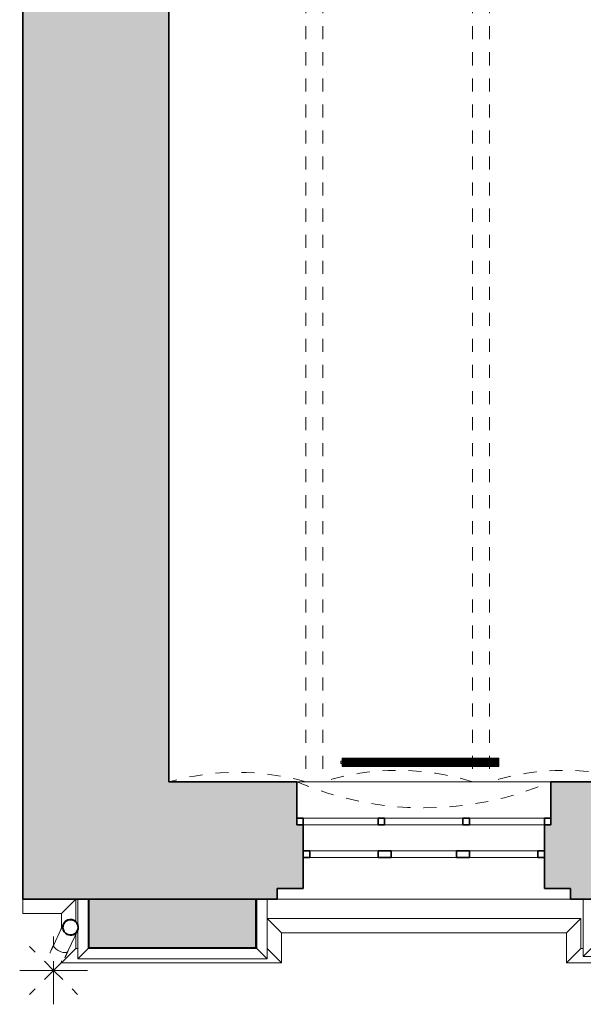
# Model space of a CAD drawing. Header units: metres. Extents: x -0.3 to 46.9, y -0.4 to 27.9.
# Tile 1 of 26: x -0.3 to 4.1, y -0.4 to 7.2. Entities that reach past the tile are written whole.
import ezdxf

# ---------------------------------------------------------------- set-up
doc = ezdxf.new("R2010")
doc.units = ezdxf.units.M
doc.linetypes.add('AV - Cerch_ 1 tecka 4mm', pattern=[0.006, 0.004, -0.001, 0, -0.001])
doc.linetypes.add('AV - Tecka 1mm', pattern=[0.001, 0, -0.001])
for name, color, linetype, lineweight in [('AV-SRAFY', 7, 'Continuous', 35), ('AV-STAVBA', 7, 'Continuous', 18), ('AV-VYBAVENI', 7, 'Continuous', 18)]:
    doc.layers.add(name, color=color, linetype=linetype, lineweight=lineweight)

# ---------------------------------------------------------------- blocks, each defined once
blk = doc.blocks.new('WI_3-3_dvojité_vnější půlkruhové nadpraží - 1850x2900-1560097-1NP')
at = {"layer": 'AV-STAVBA', "color": 254, "linetype": 'AV - Cerch_ 1 tecka 4mm', "lineweight": 13, "true_color": 0xcccccc}
for p, q in [((0.975, 0.45), (-0.975, 0.45)), ((-0.975, 0.45), (0.975, 0.45)), ((0.925, 0.45), (-0.925, 0.45)), ((0.975, -0.45), (-0.975, -0.45)), ((0.925, -0.45), (-0.925, -0.45)), ((-0.925, -0.45), (0.925, -0.45))]:
    blk.add_line(p, q, dxfattribs=at)
at = {"layer": 'AV-STAVBA', "color": 254, "lineweight": 35, "true_color": 0xcccccc}
for p, q in [((-0.925, 0.17), (-0.975, 0.17)), ((-0.925, 0.12), (-0.925, 0.17)), ((-0.3, 0.17), (-0.35, 0.17)), ((-0.35, 0.17), (-0.35, 0.12)), ((-0.3, 0.12), (-0.3, 0.17)), ((0.35, 0.17), (0.3, 0.17)), ((0.3, 0.17), (0.3, 0.12)), ((0.35, 0.12), (0.35, 0.17)), ((0.975, 0.17), (0.925, 0.17)), ((0.925, 0.17), (0.925, 0.12)), ((-0.35, 0.12), (-0.3, 0.12)), ((0.3, 0.12), (0.35, 0.12)), ((-0.925, -0.08), (-0.875, -0.08)), ((-0.875, -0.13), (-0.925, -0.13)), ((-0.875, -0.08), (-0.875, -0.13)), ((-0.35, -0.13), (-0.35, -0.08)), ((-0.35, -0.08), (-0.25, -0.08)), ((-0.25, -0.13), (-0.35, -0.13)), ((-0.25, -0.08), (-0.25, -0.13)), ((0.25, -0.13), (0.25, -0.08)), ((0.25, -0.08), (0.35, -0.08)), ((0.35, -0.13), (0.25, -0.13)), ((0.35, -0.08), (0.35, -0.13)), ((0.875, -0.13), (0.875, -0.08)), ((0.875, -0.08), (0.925, -0.08)), ((0.925, -0.13), (0.875, -0.13))]:
    blk.add_line(p, q, dxfattribs=at)
at = {"layer": 'AV-STAVBA', "color": 254, "true_color": 0xcccccc}
for p, q in [((-0.975, 0.12), (-0.975, 0.17)), ((-0.975, 0.17), (0.975, 0.17)), ((-0.925, 0.17), (-0.35, 0.17)), ((-0.925, 0.12), (-0.925, 0.17)), ((-0.3, 0.17), (0.3, 0.17)), ((0.35, 0.17), (0.925, 0.17)), ((0.925, 0.12), (0.925, 0.17)), ((0.975, 0.12), (0.975, 0.17)), ((-0.975, 0.12), (0.975, 0.12)), ((-0.35, 0.12), (-0.925, 0.12)), ((0.3, 0.12), (-0.3, 0.12)), ((0.925, 0.12), (0.35, 0.12)), ((-0.925, -0.08), (-0.925, -0.13)), ((-0.925, -0.08), (0.925, -0.08)), ((-0.925, -0.13), (0.925, -0.13)), ((-0.35, -0.08), (-0.875, -0.08)), ((-0.875, -0.08), (-0.875, -0.13)), ((-0.875, -0.13), (-0.35, -0.13)), ((0.25, -0.08), (-0.25, -0.08)), ((-0.25, -0.13), (0.25, -0.13)), ((0.875, -0.08), (0.35, -0.08)), ((0.35, -0.13), (0.875, -0.13)), ((0.875, -0.08), (0.875, -0.13)), ((0.925, -0.08), (0.925, -0.13))]:
    blk.add_line(p, q, dxfattribs=at)
blk = doc.blocks.new('GM_Nika s klenutým nadpražím - 1950x2970-1315500-1NP')
at = {"layer": 'AV-STAVBA', "color": 254, "linetype": 'AV - Cerch_ 1 tecka 4mm', "lineweight": 13, "true_color": 0xcccccc}
for p, q in [((0.975, 0.45), (-0.975, 0.45)), ((0.975, -0.45), (-0.975, -0.45))]:
    blk.add_line(p, q, dxfattribs=at)
blk.add_arc((0, 2.7266), 2.4766, 246.81565, 293.18435, dxfattribs=at)
blk = doc.blocks.new('GM_Void_valená klenba - GM_Void_valená klenba-1557070-1NP')
at = {"layer": 'AV-STAVBA', "color": 254, "linetype": 'AV - Cerch_ 1 tecka 4mm', "lineweight": 13, "true_color": 0xcccccc}
for p, q in [((-0.525, 3.1), (-0.525, -3.1)), ((-0.525, 3.1), (0.525, 3.1)), ((0.525, 3.1), (0.525, -3.1)), ((-0.525, -3.1), (0.525, -3.1))]:
    blk.add_line(p, q, dxfattribs=at)
for centre, start, end in [((0, 4.9572), 254.21545, 285.78455), ((0, -4.9572), 74.21545, 105.78455)]:
    blk.add_arc(centre, 1.93, start, end, dxfattribs=at)
blk = doc.blocks.new('GM_Void_valená klenba - GM_Void_valená klenba-1557069-1NP')
at = {"layer": 'AV-STAVBA', "color": 254, "linetype": 'AV - Cerch_ 1 tecka 4mm', "lineweight": 13, "true_color": 0xcccccc}
for p, q in [((-0.575, 3.1), (-0.575, -3.1)), ((-0.575, 3.1), (0.575, 3.1)), ((0.575, 3.1), (0.575, -3.1)), ((-0.575, -3.1), (0.575, -3.1))]:
    blk.add_line(p, q, dxfattribs=at)
for centre, start, end in [((0, 4.9424), 252.66684, 287.33316), ((0, -4.9424), 72.66684, 107.33316)]:
    blk.add_arc(centre, 1.93, start, end, dxfattribs=at)
blk = doc.blocks.new('GM_Detový svod_1 - GM_Detový svod_04-1520184-1NP')
at = {"layer": 'AV-STAVBA', "color": 254, "true_color": 0xcccccc}
for p, q in [((0.0561, 0.2153), (0.0011, 0.0974)), ((0.1098, 0.0467), (0.1648, 0.1646))]:
    blk.add_line(p, q, dxfattribs=at)
at = {"layer": 'AV-STAVBA', "color": 254, "true_color": 0xcccccc, "flags": 128}
for points in [[(0.0561, 0.2153), (0.0574, 0.2181), (0.0587, 0.2209), (0.0599, 0.2235), (0.0611, 0.2261), (0.0623, 0.2286), (0.0634, 0.231), (0.0645, 0.2333), (0.0655, 0.2355), (0.0665, 0.2376), (0.0674, 0.2396), (0.0683, 0.2415), (0.0692, 0.2433), (0.0699, 0.245), (0.0707, 0.2466), (0.0714, 0.2481), (0.072, 0.2495), (0.0726, 0.2507), (0.0731, 0.2518), (0.0735, 0.2528), (0.074, 0.2536), (0.0743, 0.2544), (0.0746, 0.255), (0.0748, 0.2555), (0.075, 0.2558), (0.0751, 0.256), (0.0751, 0.2561), (0.0751, 0.2561)], [(0.0751, 0.2561), (0.0762, 0.2583), (0.0773, 0.2604), (0.0785, 0.2624), (0.0798, 0.2645), (0.0812, 0.2664), (0.0827, 0.2683), (0.0842, 0.2702), (0.0858, 0.2719), (0.0875, 0.2737), (0.0893, 0.2753), (0.0911, 0.2769), (0.093, 0.2784), (0.0949, 0.2798), (0.0969, 0.2811), (0.0989, 0.2824), (0.101, 0.2836), (0.1031, 0.2847), (0.1053, 0.2857), (0.1075, 0.2866), (0.1098, 0.2874), (0.1121, 0.2882), (0.1144, 0.2888), (0.1167, 0.2894), (0.1191, 0.2899), (0.1214, 0.2902), (0.1238, 0.2905), (0.1262, 0.2907), (0.1286, 0.2908), (0.131, 0.2907), (0.1334, 0.2906), (0.1358, 0.2904), (0.1382, 0.2901), (0.1406, 0.2897), (0.1429, 0.2892), (0.1452, 0.2887), (0.1475, 0.288), (0.1498, 0.2872), (0.152, 0.2864), (0.1543, 0.2854), (0.1548, 0.2851)], [(0.1548, 0.2851), (0.157, 0.2841), (0.1591, 0.2829), (0.1612, 0.2817), (0.1632, 0.2804), (0.1651, 0.279), (0.167, 0.2776), (0.1689, 0.276), (0.1707, 0.2744), (0.1724, 0.2727), (0.174, 0.271), (0.1756, 0.2692), (0.1771, 0.2673), (0.1785, 0.2654), (0.1799, 0.2634), (0.1811, 0.2613), (0.1823, 0.2592), (0.1834, 0.2571), (0.1844, 0.2549), (0.1853, 0.2527), (0.1862, 0.2505), (0.1869, 0.2482), (0.1876, 0.2459), (0.1881, 0.2435), (0.1886, 0.2412), (0.1889, 0.2388), (0.1892, 0.2364), (0.1894, 0.234), (0.1895, 0.2316), (0.1895, 0.2292), (0.1894, 0.2268), (0.1892, 0.2244), (0.1889, 0.2221), (0.1885, 0.2197), (0.188, 0.2173), (0.1874, 0.215), (0.1867, 0.2127), (0.1859, 0.2104), (0.1851, 0.2082), (0.1841, 0.206), (0.1839, 0.2054)], [(0.1839, 0.2054), (0.1838, 0.2053), (0.1837, 0.2051), (0.1836, 0.2048), (0.1834, 0.2044), (0.1831, 0.2038), (0.1828, 0.2031), (0.1824, 0.2022), (0.1819, 0.2013), (0.1814, 0.2002), (0.1809, 0.199), (0.1802, 0.1976), (0.1796, 0.1962), (0.1788, 0.1946), (0.1781, 0.1929), (0.1772, 0.1912), (0.1763, 0.1893), (0.1754, 0.1873), (0.1744, 0.1852), (0.1734, 0.183), (0.1723, 0.1807), (0.1712, 0.1783), (0.1701, 0.1758), (0.1689, 0.1733), (0.1676, 0.1706), (0.1664, 0.1679), (0.1651, 0.1651), (0.1648, 0.1646)], [(0.0011, 0.0974), (-0.0003, 0.0945), (-0.0016, 0.0917), (-0.0029, 0.0889), (-0.0041, 0.0862), (-0.0054, 0.0835), (-0.0066, 0.0809), (-0.0078, 0.0784), (-0.0089, 0.076), (-0.01, 0.0736), (-0.0111, 0.0713), (-0.0121, 0.0691), (-0.0131, 0.0669), (-0.0141, 0.0649), (-0.015, 0.063), (-0.0158, 0.0611), (-0.0166, 0.0594), (-0.0174, 0.0577), (-0.0181, 0.0562), (-0.0188, 0.0548), (-0.0194, 0.0534), (-0.02, 0.0522), (-0.0205, 0.0512), (-0.0209, 0.0502), (-0.0213, 0.0493), (-0.0217, 0.0486), (-0.022, 0.048), (-0.0222, 0.0475), (-0.0224, 0.0471), (-0.0225, 0.0468), (-0.0225, 0.0467), (-0.0225, 0.0467)], [(0.0862, -0.004), (0.0862, -0.004), (0.0863, -0.0038), (0.0865, -0.0035), (0.0867, -0.003), (0.0869, -0.0025), (0.0872, -0.0018), (0.0876, -0.001), (0.088, -0.0001), (0.0885, 0.0009), (0.089, 0.0021), (0.0896, 0.0033), (0.0903, 0.0047), (0.091, 0.0062), (0.0917, 0.0078), (0.0925, 0.0094), (0.0933, 0.0112), (0.0942, 0.0131), (0.0951, 0.0151), (0.0961, 0.0172), (0.0971, 0.0193), (0.0982, 0.0216), (0.0992, 0.0239), (0.1004, 0.0264), (0.1015, 0.0288), (0.1027, 0.0314), (0.1039, 0.034), (0.1052, 0.0367), (0.1065, 0.0395), (0.1078, 0.0423), (0.1091, 0.0451), (0.1098, 0.0467)]]:
    blk.add_lwpolyline(points, dxfattribs=at)
at = {"layer": 'AV-STAVBA', "color": 254, "lineweight": 35, "true_color": 0xcccccc}
for radius, start, end in [(0.06, 65, 245), (0.058, 65, 245), (0.06, 245, 65), (0.058, 245, 65)]:
    blk.add_arc((0.1295, 0.2308), radius, start, end, dxfattribs=at)
at = {"layer": 'AV-STAVBA', "color": 254, "true_color": 0xcccccc}
blk.add_arc((0.0318, 0.0213), 0.06, 155, 170, dxfattribs=at)
for points, knots in [([(0.0035, 0.1007), (0.0013, 0.0986), (-0.001, 0.0933), (0.0018, 0.0826), (0.0112, 0.0703), (0.0259, 0.0583), (0.0381, 0.0514), (0.0445, 0.0484)], [0.4499189, 0.4499189, 0.4499189, 0.4499189, 0.5555556, 0.6666667, 0.7777778, 0.8888889, 1, 1, 1, 1]), ([(0.0445, 0.0484), (0.0508, 0.0455), (0.0639, 0.0405), (0.0826, 0.037), (0.0981, 0.0377), (0.1081, 0.0424), (0.1106, 0.0477), (0.1109, 0.0506)], [0, 0, 0, 0, 0.1111111, 0.2222222, 0.3333333, 0.4444444, 0.5497638, 0.5497638, 0.5497638, 0.5497638])]:
    blk.add_open_spline(points, degree=3, knots=knots, dxfattribs=at)
blk = doc.blocks.new('Zdobná fasáda 1NP - Zdobná fasáda 1NP-1554848-1NP')
at = {"layer": 'AV-STAVBA', "color": 254, "true_color": 0xcccccc}
for p, q in [((-0.2352, 0.3382), (-0.2352, 0.4482)), ((0.0598, 0.3382), (0.1698, 0.4482)), ((0.1698, 0.4482), (0.1698, 0.2735)), ((0.1848, 0.2509), (0.1848, 0.4482)), ((0.2648, 0.4482), (0.2648, 0.0682)), ((1.5586, 0.0682), (1.5586, 0.4482)), ((1.6386, 0.4482), (1.6386, -0.0118)), ((4.0636, 0.0082), (4.0636, 0.4482)), ((0.0598, 0.3382), (-0.2352, 0.3382)), ((0.0598, 0.2232), (0.0598, 0.3382)), ((0.1848, 0.2156), (0.1848, 0.2465)), ((1.6386, 0.2982), (4.0436, 0.2982)), ((1.7486, 0.1882), (1.6386, 0.2982)), ((3.9336, 0.1882), (4.0436, 0.2982)), ((4.0436, 0.2982), (4.0436, 0.0682)), ((0.1698, 0.1755), (0.1698, 0.0682)), ((0.1848, -0.0118), (0.1848, 0.211)), ((1.7486, 0.1882), (1.7486, -0.0418)), ((3.9336, 0.1882), (1.7486, 0.1882)), ((3.9336, -0.0418), (3.9336, 0.1882)), ((0.0598, -0.0418), (0.1698, 0.0682)), ((0.1698, 0.0682), (0.1848, 0.0682)), ((0.1848, -0.0118), (0.2648, 0.0682)), ((0.2648, 0.0682), (1.5586, 0.0682)), ((1.6386, -0.0118), (1.5586, 0.0682)), ((1.7486, -0.0418), (1.6386, 0.0682)), ((3.9336, -0.0418), (4.0436, 0.0682)), ((4.0436, 0.0682), (4.0636, 0.0682)), ((4.0636, 0.0082), (4.1236, 0.0682)), ((5.4998, 0.0082), (4.0636, 0.0082)), ((0.0598, -0.0418), (0.0598, -0.027)), ((1.7486, -0.0418), (0.0598, -0.0418)), ((1.6386, -0.0118), (0.1848, -0.0118)), ((5.6298, -0.0418), (3.9336, -0.0418))]:
    blk.add_line(p, q, dxfattribs=at)
blk = doc.blocks.new('S_Point - S_Point-1652364-1NP')
at = {"layer": 'AV-STAVBA', "color": 254, "true_color": 0xcccccc}
for p, q in [((0, 0.1935), (0, 0.26)), ((0, 0), (0, 0.0711)), ((0, 0), (0, -0.26)), ((0, 0), (-0.26, 0)), ((0, 0), (0.26, 0))]:
    blk.add_line(p, q, dxfattribs=at)
at = {"layer": 'AV-STAVBA', "color": 254, "linetype": 'AV - Tecka 1mm', "lineweight": 13, "true_color": 0xcccccc}
for q in [(-0.1838, 0.1838), (-0.1838, -0.1838), (0.0598, 0.0598), (0.1838, -0.1838)]:
    blk.add_line((0, 0), q, dxfattribs=at)
blk = doc.blocks.new('D0089 - 1514 - OÚPSŘ_Benešova_rvt-1-1NP')
at = {"layer": 'AV-SRAFY', "lineweight": 18, "true_color": 0xcccccc}
blk.add_hatch(color=254, dxfattribs=at).paths.add_polyline_path([(-0.2352, 1.3482), (0.8848, 1.3482), (0.8848, 8.0482), (-0.2352, 8.0482), (-0.2352, 2.5679)])
h = blk.add_hatch(color=254, dxfattribs=at)
h.paths.add_polyline_path([(-0.2352, 0.4482), (1.7148, 0.4482), (1.7148, 0.5282), (1.9148, 0.5282), (1.9148, 1.0182), (1.8648, 1.0182), (1.8648, 1.3482), (-0.2352, 1.3482), (-0.2352, 1.1237)])
h.paths.add_polyline_path([(3.9648, 0.4482), (5.4398, 0.4482), (5.4398, 1.3482), (3.8148, 1.3482), (3.8148, 1.0182), (3.7648, 1.0182), (3.7648, 0.5282), (3.9648, 0.5282)])
h = blk.add_hatch(color=254, dxfattribs=at)
h.paths.add_polyline_path([(0.2713, 0.0747), (1.5521, 0.0747), (1.5521, 0.4482), (0.2713, 0.4482), (0.2713, 0.2212)])
h.paths.add_polyline_path([(5.4383, 0.0747), (5.4383, 0.3547), (5.4448, 0.3547), (5.4448, 0.4482), (4.1301, 0.4482), (4.1301, 0.0747), (4.4454, 0.0747)])
at = {"layer": 'AV-STAVBA', "color": 254, "lineweight": 35, "true_color": 0xcccccc}
for p, q in [((-0.2352, 8.0482), (-0.2352, 1.3482)), ((0.8848, 1.3482), (0.8848, 8.0482)), ((-0.2352, 1.3482), (-0.2352, 0.4482)), ((1.8648, 1.3482), (0.8848, 1.3482)), ((1.8648, 1.0182), (1.8648, 1.3482)), ((5.1748, 1.3482), (3.8148, 1.3482)), ((3.8148, 1.3482), (3.8148, 1.0182)), ((1.9148, 1.0182), (1.8648, 1.0182)), ((1.9148, 0.5282), (1.9148, 1.0182)), ((3.8148, 1.0182), (3.7648, 1.0182)), ((3.7648, 1.0182), (3.7648, 0.5282)), ((1.7148, 0.4482), (1.7148, 0.5282)), ((1.7148, 0.5282), (1.9148, 0.5282)), ((3.7648, 0.5282), (3.9648, 0.5282)), ((3.9648, 0.5282), (3.9648, 0.4482)), ((-0.2352, 0.4482), (1.7148, 0.4482)), ((1.5521, 0.4482), (0.2713, 0.4482)), ((0.2713, 0.4482), (0.2713, 0.0747)), ((1.5521, 0.0747), (1.5521, 0.4482)), ((3.9648, 0.4482), (5.4398, 0.4482)), ((0.2713, 0.0747), (1.5521, 0.0747))]:
    blk.add_line(p, q, dxfattribs=at)
at = {"layer": 'AV-STAVBA', "color": 254, "true_color": 0xcccccc}
for p, q in [((1.8648, 1.3482), (3.8148, 1.3482)), ((0.1698, 0.2735), (0.1698, 0.4482)), ((0.2648, 0.0682), (0.2648, 0.4482)), ((1.5586, 0.4482), (1.5586, 0.0682)), ((3.9648, 0.4482), (1.7148, 0.4482)), ((1.7148, 0.4482), (3.9648, 0.4482)), ((4.0436, 0.2982), (1.6386, 0.2982)), ((4.0436, 0.0682), (4.0436, 0.2982)), ((0.1698, 0.0682), (0.1698, 0.1755)), ((0.1848, 0.0682), (0.1698, 0.0682)), ((0.2648, 0.0682), (0.2713, 0.0747)), ((1.5586, 0.0682), (0.2648, 0.0682)), ((1.5586, 0.0682), (1.5521, 0.0747)), ((4.0636, 0.0682), (4.0436, 0.0682))]:
    blk.add_line(p, q, dxfattribs=at)
at = {"layer": 'AV-STAVBA', "color": 254, "lineweight": 18, "true_color": 0xcccccc}
for name, p in [('GM_Void_valená klenba - GM_Void_valená klenba-1557070-1NP', (1.4098, 4.4482)), ('GM_Void_valená klenba - GM_Void_valená klenba-1557069-1NP', (2.6398, 4.4482)), ('GM_Void_valená klenba - GM_Void_valená klenba-1557069-1NP', (3.9198, 4.4482)), ('WI_3-3_dvojité_vnější půlkruhové nadpraží - 1850x2900-1560097-1NP', (2.8398, 0.8982)), ('GM_Nika s klenutým nadpražím - 1950x2970-1315500-1NP', (2.8398, 0.8982)), ('Zdobná fasáda 1NP - Zdobná fasáda 1NP-1554848-1NP', (0, 0)), ('GM_Detový svod_1 - GM_Detový svod_04-1520184-1NP', (0, 0)), ('S_Point - S_Point-1652364-1NP', (0, -0.1))]:
    blk.add_blockref(name, p, dxfattribs=at)
blk = doc.blocks.new('PF_Deskový radiátor_připojení boční - 1200_500_66-838789-1NP')
at = {"layer": 'AV-VYBAVENI', "color": 5, "true_color": 0x0000ff}
for p, q in [((-0.6, 0.01), (-0.61, 0.01)), ((-0.61, 0.01), (-0.61, -0.01)), ((-0.61, 0.01), (-0.61, 0.0097)), ((-0.6, 0.01), (-0.61, 0.01)), ((-0.61, 0.01), (-0.61, 0.0097)), ((-0.61, 0.01), (-0.61, 0.0097)), ((0.6, 0.033), (-0.6, 0.033)), ((-0.6, 0.033), (-0.6, -0.033)), ((-0.593, -0.026), (-0.593, 0.026)), ((-0.593, 0.026), (0.593, 0.026)), ((-0.583, 0.026), (-0.586, 0.026)), ((-0.586, 0.026), (-0.586, -0.026)), ((-0.583, -0.026), (-0.583, 0.026)), ((-0.5745, 0.026), (-0.5775, 0.026)), ((-0.5775, 0.026), (-0.5775, -0.026)), ((-0.5745, -0.026), (-0.5745, 0.026)), ((-0.566, 0.026), (-0.569, 0.026)), ((-0.569, 0.026), (-0.569, -0.026)), ((-0.566, -0.026), (-0.566, 0.026)), ((-0.5575, 0.026), (-0.5605, 0.026)), ((-0.5605, 0.026), (-0.5605, -0.026)), ((-0.5575, -0.026), (-0.5575, 0.026)), ((-0.549, 0.026), (-0.552, 0.026)), ((-0.552, 0.026), (-0.552, -0.026)), ((-0.549, -0.026), (-0.549, 0.026)), ((-0.5405, 0.026), (-0.5435, 0.026)), ((-0.5435, 0.026), (-0.5435, -0.026)), ((-0.5405, -0.026), (-0.5405, 0.026)), ((-0.532, 0.026), (-0.535, 0.026)), ((-0.535, 0.026), (-0.535, -0.026)), ((-0.532, -0.026), (-0.532, 0.026)), ((-0.5235, 0.026), (-0.5265, 0.026)), ((-0.5265, 0.026), (-0.5265, -0.026)), ((-0.5235, -0.026), (-0.5235, 0.026)), ((-0.515, 0.026), (-0.518, 0.026)), ((-0.518, 0.026), (-0.518, -0.026)), ((-0.515, -0.026), (-0.515, 0.026)), ((-0.5065, 0.026), (-0.5095, 0.026)), ((-0.5095, 0.026), (-0.5095, -0.026)), ((-0.5065, -0.026), (-0.5065, 0.026)), ((-0.498, 0.026), (-0.501, 0.026)), ((-0.501, 0.026), (-0.501, -0.026)), ((-0.498, -0.026), (-0.498, 0.026)), ((-0.4895, 0.026), (-0.4925, 0.026)), ((-0.4925, 0.026), (-0.4925, -0.026)), ((-0.4895, -0.026), (-0.4895, 0.026)), ((-0.481, 0.026), (-0.484, 0.026)), ((-0.484, 0.026), (-0.484, -0.026)), ((-0.481, -0.026), (-0.481, 0.026)), ((-0.4725, 0.026), (-0.4755, 0.026)), ((-0.4755, 0.026), (-0.4755, -0.026)), ((-0.4725, -0.026), (-0.4725, 0.026)), ((-0.464, 0.026), (-0.467, 0.026)), ((-0.467, 0.026), (-0.467, -0.026)), ((-0.464, -0.026), (-0.464, 0.026)), ((-0.4555, 0.026), (-0.4585, 0.026)), ((-0.4585, 0.026), (-0.4585, -0.026)), ((-0.4555, -0.026), (-0.4555, 0.026)), ((-0.447, 0.026), (-0.45, 0.026)), ((-0.45, 0.026), (-0.45, -0.026)), ((-0.447, -0.026), (-0.447, 0.026)), ((-0.4385, 0.026), (-0.4415, 0.026)), ((-0.4415, 0.026), (-0.4415, -0.026)), ((-0.4385, -0.026), (-0.4385, 0.026)), ((-0.43, 0.026), (-0.433, 0.026)), ((-0.433, 0.026), (-0.433, -0.026)), ((-0.43, -0.026), (-0.43, 0.026)), ((-0.4215, 0.026), (-0.4245, 0.026)), ((-0.4245, 0.026), (-0.4245, -0.026)), ((-0.4215, -0.026), (-0.4215, 0.026)), ((-0.413, 0.026), (-0.416, 0.026)), ((-0.416, 0.026), (-0.416, -0.026)), ((-0.413, -0.026), (-0.413, 0.026)), ((-0.4045, 0.026), (-0.4075, 0.026)), ((-0.4075, 0.026), (-0.4075, -0.026)), ((-0.4045, -0.026), (-0.4045, 0.026)), ((-0.396, 0.026), (-0.399, 0.026)), ((-0.399, 0.026), (-0.399, -0.026)), ((-0.396, -0.026), (-0.396, 0.026)), ((-0.3875, 0.026), (-0.3905, 0.026)), ((-0.3905, 0.026), (-0.3905, -0.026)), ((-0.3875, -0.026), (-0.3875, 0.026)), ((-0.379, 0.026), (-0.382, 0.026)), ((-0.382, 0.026), (-0.382, -0.026)), ((-0.379, -0.026), (-0.379, 0.026)), ((-0.3705, 0.026), (-0.3735, 0.026)), ((-0.3735, 0.026), (-0.3735, -0.026)), ((-0.3705, -0.026), (-0.3705, 0.026)), ((-0.362, 0.026), (-0.365, 0.026)), ((-0.365, 0.026), (-0.365, -0.026)), ((-0.362, -0.026), (-0.362, 0.026)), ((-0.3535, 0.026), (-0.3565, 0.026)), ((-0.3565, 0.026), (-0.3565, -0.026)), ((-0.3535, -0.026), (-0.3535, 0.026)), ((-0.345, 0.026), (-0.348, 0.026)), ((-0.348, 0.026), (-0.348, -0.026)), ((-0.345, -0.026), (-0.345, 0.026)), ((-0.3365, 0.026), (-0.3395, 0.026)), ((-0.3395, 0.026), (-0.3395, -0.026)), ((-0.3365, -0.026), (-0.3365, 0.026)), ((-0.328, 0.026), (-0.331, 0.026)), ((-0.331, 0.026), (-0.331, -0.026)), ((-0.328, -0.026), (-0.328, 0.026)), ((-0.3195, 0.026), (-0.3225, 0.026)), ((-0.3225, 0.026), (-0.3225, -0.026)), ((-0.3195, -0.026), (-0.3195, 0.026)), ((-0.311, 0.026), (-0.314, 0.026)), ((-0.314, 0.026), (-0.314, -0.026)), ((-0.311, -0.026), (-0.311, 0.026)), ((-0.3025, 0.026), (-0.3055, 0.026)), ((-0.3055, 0.026), (-0.3055, -0.026)), ((-0.3025, -0.026), (-0.3025, 0.026)), ((-0.294, 0.026), (-0.297, 0.026)), ((-0.297, 0.026), (-0.297, -0.026)), ((-0.294, -0.026), (-0.294, 0.026)), ((-0.2855, 0.026), (-0.2885, 0.026)), ((-0.2885, 0.026), (-0.2885, -0.026)), ((-0.2855, -0.026), (-0.2855, 0.026)), ((-0.277, 0.026), (-0.28, 0.026)), ((-0.28, 0.026), (-0.28, -0.026)), ((-0.277, -0.026), (-0.277, 0.026)), ((-0.2685, 0.026), (-0.2715, 0.026)), ((-0.2715, 0.026), (-0.2715, -0.026)), ((-0.2685, -0.026), (-0.2685, 0.026)), ((-0.26, 0.026), (-0.263, 0.026)), ((-0.263, 0.026), (-0.263, -0.026)), ((-0.26, -0.026), (-0.26, 0.026)), ((-0.2515, 0.026), (-0.2545, 0.026)), ((-0.2545, 0.026), (-0.2545, -0.026)), ((-0.2515, -0.026), (-0.2515, 0.026)), ((-0.243, 0.026), (-0.246, 0.026)), ((-0.246, 0.026), (-0.246, -0.026)), ((-0.243, -0.026), (-0.243, 0.026)), ((-0.2345, 0.026), (-0.2375, 0.026)), ((-0.2375, 0.026), (-0.2375, -0.026)), ((-0.2345, -0.026), (-0.2345, 0.026)), ((-0.226, 0.026), (-0.229, 0.026)), ((-0.229, 0.026), (-0.229, -0.026)), ((-0.226, -0.026), (-0.226, 0.026)), ((-0.2175, 0.026), (-0.2205, 0.026)), ((-0.2205, 0.026), (-0.2205, -0.026)), ((-0.2175, -0.026), (-0.2175, 0.026)), ((-0.209, 0.026), (-0.212, 0.026)), ((-0.212, 0.026), (-0.212, -0.026)), ((-0.209, -0.026), (-0.209, 0.026)), ((-0.2005, 0.026), (-0.2035, 0.026)), ((-0.2035, 0.026), (-0.2035, -0.026)), ((-0.2005, -0.026), (-0.2005, 0.026)), ((-0.192, 0.026), (-0.195, 0.026)), ((-0.195, 0.026), (-0.195, -0.026)), ((-0.192, -0.026), (-0.192, 0.026)), ((-0.1835, 0.026), (-0.1865, 0.026)), ((-0.1865, 0.026), (-0.1865, -0.026)), ((-0.1835, -0.026), (-0.1835, 0.026)), ((-0.175, 0.026), (-0.178, 0.026)), ((-0.178, 0.026), (-0.178, -0.026)), ((-0.175, -0.026), (-0.175, 0.026)), ((-0.1665, 0.026), (-0.1695, 0.026)), ((-0.1695, 0.026), (-0.1695, -0.026)), ((-0.1665, -0.026), (-0.1665, 0.026)), ((-0.158, 0.026), (-0.161, 0.026)), ((-0.161, 0.026), (-0.161, -0.026)), ((-0.158, -0.026), (-0.158, 0.026)), ((-0.1495, 0.026), (-0.1525, 0.026)), ((-0.1525, 0.026), (-0.1525, -0.026)), ((-0.1495, -0.026), (-0.1495, 0.026)), ((-0.141, 0.026), (-0.144, 0.026)), ((-0.144, 0.026), (-0.144, -0.026)), ((-0.141, -0.026), (-0.141, 0.026)), ((-0.1325, 0.026), (-0.1355, 0.026)), ((-0.1355, 0.026), (-0.1355, -0.026)), ((-0.1325, -0.026), (-0.1325, 0.026)), ((-0.124, 0.026), (-0.127, 0.026)), ((-0.127, 0.026), (-0.127, -0.026)), ((-0.124, -0.026), (-0.124, 0.026)), ((-0.1155, 0.026), (-0.1185, 0.026)), ((-0.1185, 0.026), (-0.1185, -0.026)), ((-0.1155, -0.026), (-0.1155, 0.026)), ((-0.107, 0.026), (-0.11, 0.026)), ((-0.11, 0.026), (-0.11, -0.026)), ((-0.107, -0.026), (-0.107, 0.026)), ((-0.0985, 0.026), (-0.1015, 0.026)), ((-0.1015, 0.026), (-0.1015, -0.026)), ((-0.0985, -0.026), (-0.0985, 0.026)), ((-0.09, 0.026), (-0.093, 0.026)), ((-0.093, 0.026), (-0.093, -0.026)), ((-0.09, -0.026), (-0.09, 0.026)), ((-0.0815, 0.026), (-0.0845, 0.026)), ((-0.0845, 0.026), (-0.0845, -0.026)), ((-0.0815, -0.026), (-0.0815, 0.026)), ((-0.073, 0.026), (-0.076, 0.026)), ((-0.076, 0.026), (-0.076, -0.026)), ((-0.073, -0.026), (-0.073, 0.026)), ((-0.0645, 0.026), (-0.0675, 0.026)), ((-0.0675, 0.026), (-0.0675, -0.026)), ((-0.0645, -0.026), (-0.0645, 0.026)), ((-0.056, 0.026), (-0.059, 0.026)), ((-0.059, 0.026), (-0.059, -0.026)), ((-0.056, -0.026), (-0.056, 0.026)), ((-0.0475, 0.026), (-0.0505, 0.026)), ((-0.0505, 0.026), (-0.0505, -0.026)), ((-0.0475, -0.026), (-0.0475, 0.026)), ((-0.039, 0.026), (-0.042, 0.026)), ((-0.042, 0.026), (-0.042, -0.026)), ((-0.039, -0.026), (-0.039, 0.026)), ((-0.0305, 0.026), (-0.0335, 0.026)), ((-0.0335, 0.026), (-0.0335, -0.026)), ((-0.0305, -0.026), (-0.0305, 0.026)), ((-0.022, 0.026), (-0.025, 0.026)), ((-0.025, 0.026), (-0.025, -0.026)), ((-0.022, -0.026), (-0.022, 0.026)), ((-0.0135, 0.026), (-0.0165, 0.026)), ((-0.0165, 0.026), (-0.0165, -0.026)), ((-0.0135, -0.026), (-0.0135, 0.026)), ((-0.005, 0.026), (-0.008, 0.026)), ((-0.008, 0.026), (-0.008, -0.026)), ((-0.005, -0.026), (-0.005, 0.026)), ((0.0035, 0.026), (0.0005, 0.026)), ((0.0005, 0.026), (0.0005, -0.026)), ((0.0035, -0.026), (0.0035, 0.026)), ((0.012, 0.026), (0.009, 0.026)), ((0.009, 0.026), (0.009, -0.026)), ((0.012, -0.026), (0.012, 0.026)), ((0.0205, 0.026), (0.0175, 0.026)), ((0.0175, 0.026), (0.0175, -0.026)), ((0.0205, -0.026), (0.0205, 0.026)), ((0.029, 0.026), (0.026, 0.026)), ((0.026, 0.026), (0.026, -0.026)), ((0.029, -0.026), (0.029, 0.026)), ((0.0375, 0.026), (0.0345, 0.026)), ((0.0345, 0.026), (0.0345, -0.026)), ((0.0375, -0.026), (0.0375, 0.026)), ((0.046, 0.026), (0.043, 0.026)), ((0.043, 0.026), (0.043, -0.026)), ((0.046, -0.026), (0.046, 0.026)), ((0.0545, 0.026), (0.0515, 0.026)), ((0.0515, 0.026), (0.0515, -0.026)), ((0.0545, -0.026), (0.0545, 0.026)), ((0.063, 0.026), (0.06, 0.026)), ((0.06, 0.026), (0.06, -0.026)), ((0.063, -0.026), (0.063, 0.026)), ((0.0715, 0.026), (0.0685, 0.026)), ((0.0685, 0.026), (0.0685, -0.026)), ((0.0715, -0.026), (0.0715, 0.026)), ((0.08, 0.026), (0.077, 0.026)), ((0.077, 0.026), (0.077, -0.026)), ((0.08, -0.026), (0.08, 0.026)), ((0.0885, 0.026), (0.0855, 0.026)), ((0.0855, 0.026), (0.0855, -0.026)), ((0.0885, -0.026), (0.0885, 0.026)), ((0.097, 0.026), (0.094, 0.026)), ((0.094, 0.026), (0.094, -0.026)), ((0.097, -0.026), (0.097, 0.026)), ((0.1055, 0.026), (0.1025, 0.026)), ((0.1025, 0.026), (0.1025, -0.026)), ((0.1055, -0.026), (0.1055, 0.026)), ((0.114, 0.026), (0.111, 0.026)), ((0.111, 0.026), (0.111, -0.026)), ((0.114, -0.026), (0.114, 0.026)), ((0.1225, 0.026), (0.1195, 0.026)), ((0.1195, 0.026), (0.1195, -0.026)), ((0.1225, -0.026), (0.1225, 0.026)), ((0.131, 0.026), (0.128, 0.026)), ((0.128, 0.026), (0.128, -0.026)), ((0.131, -0.026), (0.131, 0.026)), ((0.1395, 0.026), (0.1365, 0.026)), ((0.1365, 0.026), (0.1365, -0.026)), ((0.1395, -0.026), (0.1395, 0.026)), ((0.148, 0.026), (0.145, 0.026)), ((0.145, 0.026), (0.145, -0.026)), ((0.148, -0.026), (0.148, 0.026)), ((0.1565, 0.026), (0.1535, 0.026)), ((0.1535, 0.026), (0.1535, -0.026)), ((0.1565, -0.026), (0.1565, 0.026)), ((0.165, 0.026), (0.162, 0.026)), ((0.162, 0.026), (0.162, -0.026)), ((0.165, -0.026), (0.165, 0.026)), ((0.1735, 0.026), (0.1705, 0.026)), ((0.1705, 0.026), (0.1705, -0.026)), ((0.1735, -0.026), (0.1735, 0.026)), ((0.182, 0.026), (0.179, 0.026)), ((0.179, 0.026), (0.179, -0.026)), ((0.182, -0.026), (0.182, 0.026)), ((0.1905, 0.026), (0.1875, 0.026)), ((0.1875, 0.026), (0.1875, -0.026)), ((0.1905, -0.026), (0.1905, 0.026)), ((0.199, 0.026), (0.196, 0.026)), ((0.196, 0.026), (0.196, -0.026)), ((0.199, -0.026), (0.199, 0.026)), ((0.2075, 0.026), (0.2045, 0.026)), ((0.2045, 0.026), (0.2045, -0.026)), ((0.2075, -0.026), (0.2075, 0.026)), ((0.216, 0.026), (0.213, 0.026)), ((0.213, 0.026), (0.213, -0.026)), ((0.216, -0.026), (0.216, 0.026)), ((0.2245, 0.026), (0.2215, 0.026)), ((0.2215, 0.026), (0.2215, -0.026)), ((0.2245, -0.026), (0.2245, 0.026)), ((0.233, 0.026), (0.23, 0.026)), ((0.23, 0.026), (0.23, -0.026)), ((0.233, -0.026), (0.233, 0.026)), ((0.2415, 0.026), (0.2385, 0.026)), ((0.2385, 0.026), (0.2385, -0.026)), ((0.2415, -0.026), (0.2415, 0.026)), ((0.25, 0.026), (0.247, 0.026)), ((0.247, 0.026), (0.247, -0.026)), ((0.25, -0.026), (0.25, 0.026)), ((0.2585, 0.026), (0.2555, 0.026)), ((0.2555, 0.026), (0.2555, -0.026)), ((0.2585, -0.026), (0.2585, 0.026)), ((0.267, 0.026), (0.264, 0.026)), ((0.264, 0.026), (0.264, -0.026)), ((0.267, -0.026), (0.267, 0.026)), ((0.2755, 0.026), (0.2725, 0.026)), ((0.2725, 0.026), (0.2725, -0.026)), ((0.2755, -0.026), (0.2755, 0.026)), ((0.284, 0.026), (0.281, 0.026)), ((0.281, 0.026), (0.281, -0.026)), ((0.284, -0.026), (0.284, 0.026)), ((0.2925, 0.026), (0.2895, 0.026)), ((0.2895, 0.026), (0.2895, -0.026)), ((0.2925, -0.026), (0.2925, 0.026)), ((0.301, 0.026), (0.298, 0.026)), ((0.298, 0.026), (0.298, -0.026)), ((0.301, -0.026), (0.301, 0.026)), ((0.3095, 0.026), (0.3065, 0.026)), ((0.3065, 0.026), (0.3065, -0.026)), ((0.3095, -0.026), (0.3095, 0.026)), ((0.318, 0.026), (0.315, 0.026)), ((0.315, 0.026), (0.315, -0.026)), ((0.318, -0.026), (0.318, 0.026)), ((0.3265, 0.026), (0.3235, 0.026)), ((0.3235, 0.026), (0.3235, -0.026)), ((0.3265, -0.026), (0.3265, 0.026)), ((0.335, 0.026), (0.332, 0.026)), ((0.332, 0.026), (0.332, -0.026)), ((0.335, -0.026), (0.335, 0.026)), ((0.3435, 0.026), (0.3405, 0.026)), ((0.3405, 0.026), (0.3405, -0.026)), ((0.3435, -0.026), (0.3435, 0.026)), ((0.352, 0.026), (0.349, 0.026)), ((0.349, 0.026), (0.349, -0.026)), ((0.352, -0.026), (0.352, 0.026)), ((0.3605, 0.026), (0.3575, 0.026)), ((0.3575, 0.026), (0.3575, -0.026)), ((0.3605, -0.026), (0.3605, 0.026)), ((0.369, 0.026), (0.366, 0.026)), ((0.366, 0.026), (0.366, -0.026)), ((0.369, -0.026), (0.369, 0.026)), ((0.3775, 0.026), (0.3745, 0.026)), ((0.3745, 0.026), (0.3745, -0.026)), ((0.3775, -0.026), (0.3775, 0.026)), ((0.386, 0.026), (0.383, 0.026)), ((0.383, 0.026), (0.383, -0.026)), ((0.386, -0.026), (0.386, 0.026)), ((0.3945, 0.026), (0.3915, 0.026)), ((0.3915, 0.026), (0.3915, -0.026)), ((0.3945, -0.026), (0.3945, 0.026)), ((0.403, 0.026), (0.4, 0.026)), ((0.4, 0.026), (0.4, -0.026)), ((0.403, -0.026), (0.403, 0.026)), ((0.4115, 0.026), (0.4085, 0.026)), ((0.4085, 0.026), (0.4085, -0.026)), ((0.4115, -0.026), (0.4115, 0.026)), ((0.42, 0.026), (0.417, 0.026)), ((0.417, 0.026), (0.417, -0.026)), ((0.42, -0.026), (0.42, 0.026)), ((0.4285, 0.026), (0.4255, 0.026)), ((0.4255, 0.026), (0.4255, -0.026)), ((0.4285, -0.026), (0.4285, 0.026)), ((0.437, 0.026), (0.434, 0.026)), ((0.434, 0.026), (0.434, -0.026)), ((0.437, -0.026), (0.437, 0.026)), ((0.4455, 0.026), (0.4425, 0.026)), ((0.4425, 0.026), (0.4425, -0.026)), ((0.4455, -0.026), (0.4455, 0.026)), ((0.454, 0.026), (0.451, 0.026)), ((0.451, 0.026), (0.451, -0.026)), ((0.454, -0.026), (0.454, 0.026)), ((0.4625, 0.026), (0.4595, 0.026)), ((0.4595, 0.026), (0.4595, -0.026)), ((0.4625, -0.026), (0.4625, 0.026)), ((0.471, 0.026), (0.468, 0.026)), ((0.468, 0.026), (0.468, -0.026)), ((0.471, -0.026), (0.471, 0.026)), ((0.4795, 0.026), (0.4765, 0.026)), ((0.4765, 0.026), (0.4765, -0.026)), ((0.4795, -0.026), (0.4795, 0.026)), ((0.488, 0.026), (0.485, 0.026)), ((0.485, 0.026), (0.485, -0.026)), ((0.488, -0.026), (0.488, 0.026)), ((0.4965, 0.026), (0.4935, 0.026)), ((0.4935, 0.026), (0.4935, -0.026)), ((0.4965, -0.026), (0.4965, 0.026)), ((0.505, 0.026), (0.502, 0.026)), ((0.502, 0.026), (0.502, -0.026)), ((0.505, -0.026), (0.505, 0.026)), ((0.5135, 0.026), (0.5105, 0.026)), ((0.5105, 0.026), (0.5105, -0.026)), ((0.5135, -0.026), (0.5135, 0.026)), ((0.522, 0.026), (0.519, 0.026)), ((0.519, 0.026), (0.519, -0.026)), ((0.522, -0.026), (0.522, 0.026)), ((0.5305, 0.026), (0.5275, 0.026)), ((0.5275, 0.026), (0.5275, -0.026)), ((0.5305, -0.026), (0.5305, 0.026)), ((0.539, 0.026), (0.536, 0.026)), ((0.536, 0.026), (0.536, -0.026)), ((0.539, -0.026), (0.539, 0.026)), ((0.5475, 0.026), (0.5445, 0.026)), ((0.5445, 0.026), (0.5445, -0.026)), ((0.5475, -0.026), (0.5475, 0.026)), ((0.556, 0.026), (0.553, 0.026)), ((0.553, 0.026), (0.553, -0.026)), ((0.556, -0.026), (0.556, 0.026)), ((0.5645, 0.026), (0.5615, 0.026)), ((0.5615, 0.026), (0.5615, -0.026)), ((0.5645, -0.026), (0.5645, 0.026)), ((0.573, 0.026), (0.57, 0.026)), ((0.57, 0.026), (0.57, -0.026)), ((0.573, -0.026), (0.573, 0.026)), ((0.5815, 0.026), (0.5785, 0.026)), ((0.5785, 0.026), (0.5785, -0.026)), ((0.5815, -0.026), (0.5815, 0.026)), ((0.59, 0.026), (0.587, 0.026)), ((0.587, 0.026), (0.587, -0.026)), ((0.59, -0.026), (0.59, 0.026)), ((0.593, 0.026), (0.593, -0.026)), ((0.5985, 0.026), (0.5955, 0.026)), ((0.5955, 0.026), (0.5955, -0.026)), ((0.5985, -0.026), (0.5985, 0.026)), ((0.6, -0.033), (0.6, 0.033)), ((-0.61, -0.0097), (-0.61, -0.01)), ((-0.61, -0.0097), (-0.61, -0.01)), ((-0.61, -0.0097), (-0.61, -0.01)), ((-0.61, -0.01), (-0.6, -0.01)), ((-0.61, -0.01), (-0.6, -0.01)), ((-0.6, -0.033), (0.6, -0.033)), ((0.593, -0.026), (-0.593, -0.026)), ((-0.586, -0.026), (-0.583, -0.026)), ((-0.5775, -0.026), (-0.5745, -0.026)), ((-0.569, -0.026), (-0.566, -0.026)), ((-0.5605, -0.026), (-0.5575, -0.026)), ((-0.552, -0.026), (-0.549, -0.026)), ((-0.5435, -0.026), (-0.5405, -0.026)), ((-0.535, -0.026), (-0.532, -0.026)), ((-0.5265, -0.026), (-0.5235, -0.026)), ((-0.518, -0.026), (-0.515, -0.026)), ((-0.5095, -0.026), (-0.5065, -0.026)), ((-0.501, -0.026), (-0.498, -0.026)), ((-0.4925, -0.026), (-0.4895, -0.026)), ((-0.484, -0.026), (-0.481, -0.026)), ((-0.4755, -0.026), (-0.4725, -0.026)), ((-0.467, -0.026), (-0.464, -0.026)), ((-0.4585, -0.026), (-0.4555, -0.026)), ((-0.45, -0.026), (-0.447, -0.026)), ((-0.4415, -0.026), (-0.4385, -0.026)), ((-0.433, -0.026), (-0.43, -0.026)), ((-0.4245, -0.026), (-0.4215, -0.026)), ((-0.416, -0.026), (-0.413, -0.026)), ((-0.4075, -0.026), (-0.4045, -0.026)), ((-0.399, -0.026), (-0.396, -0.026)), ((-0.3905, -0.026), (-0.3875, -0.026)), ((-0.382, -0.026), (-0.379, -0.026)), ((-0.3735, -0.026), (-0.3705, -0.026)), ((-0.365, -0.026), (-0.362, -0.026)), ((-0.3565, -0.026), (-0.3535, -0.026)), ((-0.348, -0.026), (-0.345, -0.026)), ((-0.3395, -0.026), (-0.3365, -0.026)), ((-0.331, -0.026), (-0.328, -0.026)), ((-0.3225, -0.026), (-0.3195, -0.026)), ((-0.314, -0.026), (-0.311, -0.026)), ((-0.3055, -0.026), (-0.3025, -0.026)), ((-0.297, -0.026), (-0.294, -0.026)), ((-0.2885, -0.026), (-0.2855, -0.026)), ((-0.28, -0.026), (-0.277, -0.026)), ((-0.2715, -0.026), (-0.2685, -0.026)), ((-0.263, -0.026), (-0.26, -0.026)), ((-0.2545, -0.026), (-0.2515, -0.026)), ((-0.246, -0.026), (-0.243, -0.026)), ((-0.2375, -0.026), (-0.2345, -0.026)), ((-0.229, -0.026), (-0.226, -0.026)), ((-0.2205, -0.026), (-0.2175, -0.026)), ((-0.212, -0.026), (-0.209, -0.026)), ((-0.2035, -0.026), (-0.2005, -0.026)), ((-0.195, -0.026), (-0.192, -0.026)), ((-0.1865, -0.026), (-0.1835, -0.026)), ((-0.178, -0.026), (-0.175, -0.026)), ((-0.1695, -0.026), (-0.1665, -0.026)), ((-0.161, -0.026), (-0.158, -0.026)), ((-0.1525, -0.026), (-0.1495, -0.026)), ((-0.144, -0.026), (-0.141, -0.026)), ((-0.1355, -0.026), (-0.1325, -0.026)), ((-0.127, -0.026), (-0.124, -0.026)), ((-0.1185, -0.026), (-0.1155, -0.026)), ((-0.11, -0.026), (-0.107, -0.026)), ((-0.1015, -0.026), (-0.0985, -0.026)), ((-0.093, -0.026), (-0.09, -0.026)), ((-0.0845, -0.026), (-0.0815, -0.026)), ((-0.076, -0.026), (-0.073, -0.026)), ((-0.0675, -0.026), (-0.0645, -0.026)), ((-0.059, -0.026), (-0.056, -0.026)), ((-0.0505, -0.026), (-0.0475, -0.026)), ((-0.042, -0.026), (-0.039, -0.026)), ((-0.0335, -0.026), (-0.0305, -0.026)), ((-0.025, -0.026), (-0.022, -0.026)), ((-0.0165, -0.026), (-0.0135, -0.026)), ((-0.008, -0.026), (-0.005, -0.026)), ((0.0005, -0.026), (0.0035, -0.026)), ((0.009, -0.026), (0.012, -0.026)), ((0.0175, -0.026), (0.0205, -0.026)), ((0.026, -0.026), (0.029, -0.026)), ((0.0345, -0.026), (0.0375, -0.026)), ((0.043, -0.026), (0.046, -0.026)), ((0.0515, -0.026), (0.0545, -0.026)), ((0.06, -0.026), (0.063, -0.026)), ((0.0685, -0.026), (0.0715, -0.026)), ((0.077, -0.026), (0.08, -0.026)), ((0.0855, -0.026), (0.0885, -0.026)), ((0.094, -0.026), (0.097, -0.026)), ((0.1025, -0.026), (0.1055, -0.026)), ((0.111, -0.026), (0.114, -0.026)), ((0.1195, -0.026), (0.1225, -0.026)), ((0.128, -0.026), (0.131, -0.026)), ((0.1365, -0.026), (0.1395, -0.026)), ((0.145, -0.026), (0.148, -0.026)), ((0.1535, -0.026), (0.1565, -0.026)), ((0.162, -0.026), (0.165, -0.026)), ((0.1705, -0.026), (0.1735, -0.026)), ((0.179, -0.026), (0.182, -0.026)), ((0.1875, -0.026), (0.1905, -0.026)), ((0.196, -0.026), (0.199, -0.026)), ((0.2045, -0.026), (0.2075, -0.026)), ((0.213, -0.026), (0.216, -0.026)), ((0.2215, -0.026), (0.2245, -0.026)), ((0.23, -0.026), (0.233, -0.026)), ((0.2385, -0.026), (0.2415, -0.026)), ((0.247, -0.026), (0.25, -0.026)), ((0.2555, -0.026), (0.2585, -0.026)), ((0.264, -0.026), (0.267, -0.026)), ((0.2725, -0.026), (0.2755, -0.026)), ((0.281, -0.026), (0.284, -0.026)), ((0.2895, -0.026), (0.2925, -0.026)), ((0.298, -0.026), (0.301, -0.026)), ((0.3065, -0.026), (0.3095, -0.026)), ((0.315, -0.026), (0.318, -0.026)), ((0.3235, -0.026), (0.3265, -0.026)), ((0.332, -0.026), (0.335, -0.026)), ((0.3405, -0.026), (0.3435, -0.026)), ((0.349, -0.026), (0.352, -0.026)), ((0.3575, -0.026), (0.3605, -0.026)), ((0.366, -0.026), (0.369, -0.026)), ((0.3745, -0.026), (0.3775, -0.026)), ((0.383, -0.026), (0.386, -0.026)), ((0.3915, -0.026), (0.3945, -0.026)), ((0.4, -0.026), (0.403, -0.026)), ((0.4085, -0.026), (0.4115, -0.026)), ((0.417, -0.026), (0.42, -0.026)), ((0.4255, -0.026), (0.4285, -0.026)), ((0.434, -0.026), (0.437, -0.026)), ((0.4425, -0.026), (0.4455, -0.026)), ((0.451, -0.026), (0.454, -0.026)), ((0.4595, -0.026), (0.4625, -0.026)), ((0.468, -0.026), (0.471, -0.026)), ((0.4765, -0.026), (0.4795, -0.026)), ((0.485, -0.026), (0.488, -0.026)), ((0.4935, -0.026), (0.4965, -0.026)), ((0.502, -0.026), (0.505, -0.026)), ((0.5105, -0.026), (0.5135, -0.026)), ((0.519, -0.026), (0.522, -0.026)), ((0.5275, -0.026), (0.5305, -0.026)), ((0.536, -0.026), (0.539, -0.026)), ((0.5445, -0.026), (0.5475, -0.026)), ((0.553, -0.026), (0.556, -0.026)), ((0.5615, -0.026), (0.5645, -0.026)), ((0.57, -0.026), (0.573, -0.026)), ((0.5785, -0.026), (0.5815, -0.026)), ((0.587, -0.026), (0.59, -0.026)), ((0.5955, -0.026), (0.5985, -0.026))]:
    blk.add_line(p, q, dxfattribs=at)

msp = doc.modelspace()

# ---------------------------------------------------------------- block references
at = {"lineweight": 5}
msp.add_blockref('D0089 - 1514 - OÚPSŘ_Benešova_rvt-1-1NP', (0, 0), dxfattribs=at)
at = {"layer": 'AV-VYBAVENI', "color": 5, "true_color": 0x0000ff}
msp.add_blockref('PF_Deskový radiátor_připojení boční - 1200_500_66-838789-1NP', (2.8148, 1.4976), dxfattribs=at)

doc.saveas('drawing.dxf')
